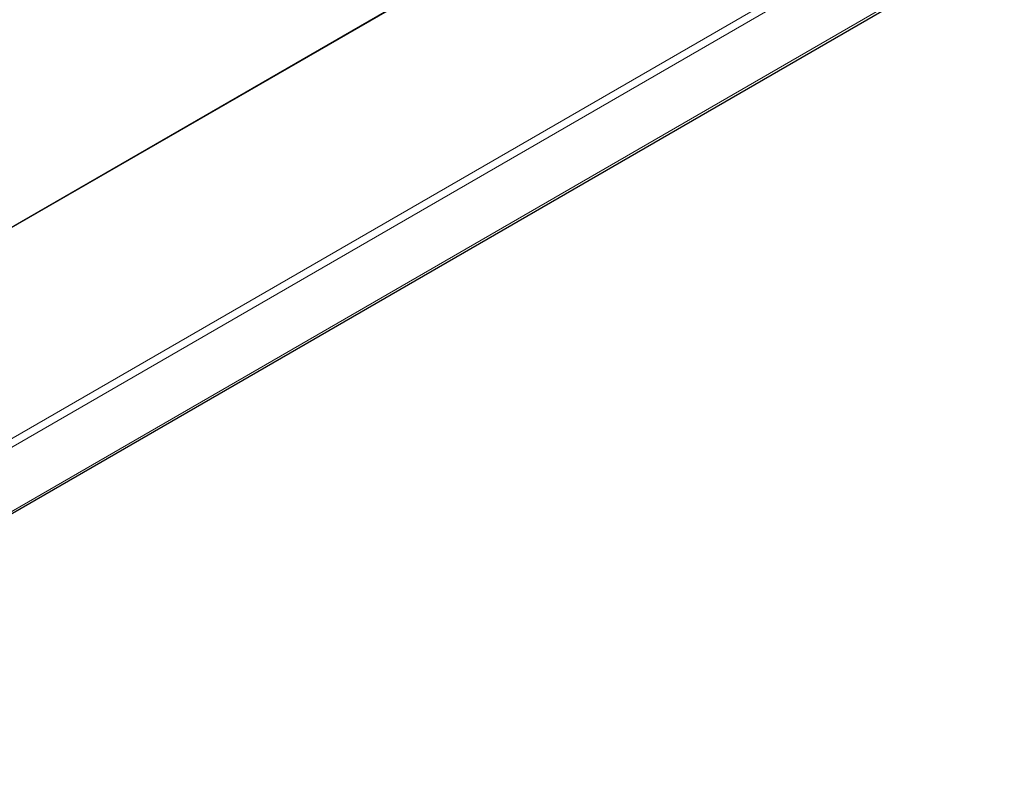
# Model space of a CAD drawing. Header units: millimetres. Extents: x 8 to 969, y 12 to 489.
# Tile 34 of 52: x 750 to 844, y 90 to 161. Entities that reach past the tile are written whole.
import ezdxf

# ---------------------------------------------------------------- set-up
doc = ezdxf.new("R2010")
doc.units = ezdxf.units.MM

msp = doc.modelspace()

# ---------------------------------------------------------------- linework, layer by layer
at = {"color": 7, "linetype": 'Continuous', "lineweight": 30}
for p, q in [((825.132, 185.629), (688.81, 106.899)), ((706.412, 89.848), (843.172, 168.832))]:
    msp.add_line(p, q, dxfattribs=at)
at = {"color": 252, "linetype": 'Continuous', "lineweight": 0}
for p, q in [((825.132, 185.593), (688.93, 106.932)), ((706.29, 96.91), (842.856, 175.781)), ((843.566, 175.379), (706.555, 96.251)), ((706.556, 90.169), (843.567, 169.297))]:
    msp.add_line(p, q, dxfattribs=at)

doc.saveas('drawing.dxf')
